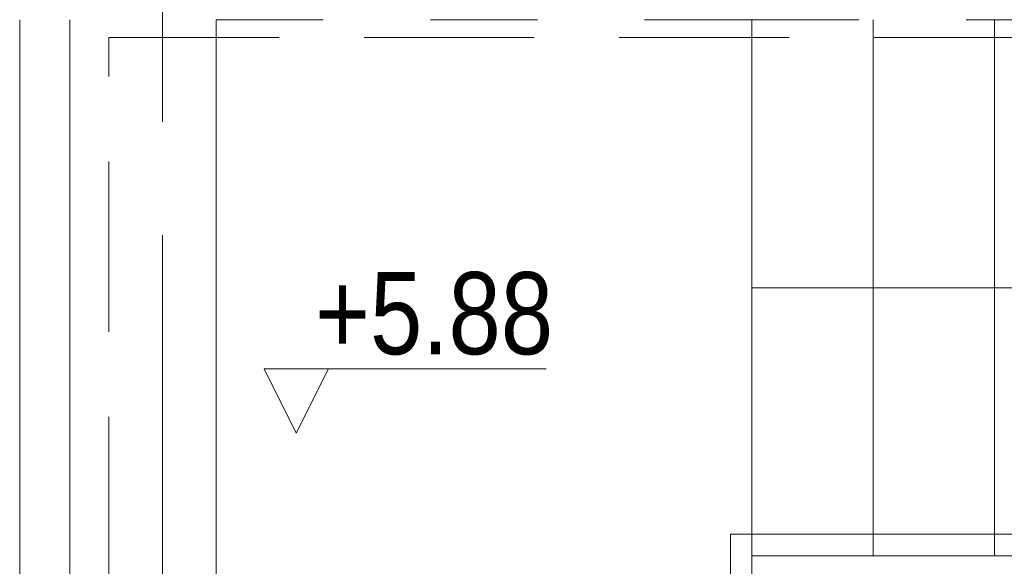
# Model space of a CAD drawing. Header units: centimetres. Extents: x -2424 to 1783, y 5 to 2907.
# Tile 12 of 99: x -1253 to -977, y 1680 to 1833. Entities that reach past the tile are written whole.
import ezdxf

# ---------------------------------------------------------------- set-up
doc = ezdxf.new("R2010")
doc.units = ezdxf.units.CM
for name, pattern in [('Dash', [60, 30, -30]), ('Hidden', [71.4375, 47.625, -23.8125]), ('Oś', [222.25, 127, -31.75, 31.75, -31.75])]:
    doc.linetypes.add(name, pattern=pattern)
for name, color, linetype, lineweight in [('A-DETL', 90, 'Continuous', 9), ('A-DETL-THIN', 151, 'Continuous', 9), ('A-WALL', 113, 'Continuous', 13), ('G-ANNO-DIMS', 111, 'Continuous', 13), ('S-GRID', 1, 'Continuous', 13), ('S-STRS', 31, 'Continuous', 13), ('S-STRS-MBND', 31, 'Continuous', 13)]:
    doc.layers.add(name, color=color, linetype=linetype, lineweight=lineweight)
doc.styles.add('Arial Narrow_5', font='ARIALN.TTF', dxfattribs={"height": 23})

msp = doc.modelspace()

# ---------------------------------------------------------------- linework, layer by layer
at = {"layer": 'A-DETL', "color": 251, "linetype": 'Hidden', "lineweight": 9}
for p, q in [((-1227.62, 1828.33), (-576.62, 1828.33)), ((-1227.62, 1388.83), (-1227.62, 1828.33))]:
    msp.add_line(p, q, dxfattribs=at)
at = {"layer": 'A-DETL-THIN', "color": 251, "lineweight": 9}
for p, q in [((-1047.62, 1758.33), (-741.62, 1758.33)), ((-1053.62, 1527.33), (-1053.62, 1689.33)), ((-1053.62, 1689.33), (-735.62, 1689.33)), ((-1047.62, 1683.33), (-741.62, 1683.33)), ((-1047.62, 1533.33), (-1047.62, 1683.33))]:
    msp.add_line(p, q, dxfattribs=at)
at = {"layer": 'A-WALL', "color": 251, "lineweight": 9}
for p, q in [((-1252.62, 1833.33), (-1252.62, 1663.33)), ((-1238.62, 1663.33), (-1238.62, 1833.33))]:
    msp.add_line(p, q, dxfattribs=at)
at = {"layer": 'G-ANNO-DIMS', "color": 251, "lineweight": 9}
for p, q in [((-1175.16, 1717.59), (-1184.16, 1735.59)), ((-1184.16, 1735.59), (-1105.24, 1735.59)), ((-1175.16, 1717.59), (-1166.16, 1735.59))]:
    msp.add_line(p, q, dxfattribs=at)
at = {"layer": 'S-GRID', "color": 251, "linetype": 'Oś', "lineweight": 9}
msp.add_line((-1212.62, 2884.27), (-1212.62, 27.13), dxfattribs=at)
at = {"layer": 'S-STRS', "color": 251, "lineweight": 9}
for p, q in [((-1197.62, 1833.33), (-1197.62, 1676.33)), ((-1047.62, 1833.33), (-1047.62, 1683.33)), ((-1047.62, 1833.33), (-1047.62, 1683.33)), ((-1013.62, 1833.33), (-1013.62, 1683.33)), ((-1013.62, 1833.33), (-1013.62, 1683.33)), ((-979.62, 1833.33), (-979.62, 1683.33)), ((-979.62, 1833.33), (-979.62, 1683.33)), ((-1047.62, 1676.33), (-1047.62, 1683.33)), ((-1047.62, 1683.33), (-1013.62, 1683.33)), ((-1013.62, 1683.33), (-979.62, 1683.33)), ((-979.62, 1683.33), (-945.62, 1683.33))]:
    msp.add_line(p, q, dxfattribs=at)
at = {"layer": 'S-STRS-MBND', "color": 251, "linetype": 'Dash', "lineweight": 9}
for p, q in [((-1197.62, 1833.33), (-1197.62, 1676.33)), ((-1047.62, 1833.33), (-1197.62, 1833.33)), ((-1047.62, 1833.33), (-1047.62, 1683.33)), ((-1047.62, 1833.33), (-741.62, 1833.33)), ((-1047.62, 1833.33), (-1047.62, 1683.33)), ((-1013.62, 1833.33), (-1013.62, 1683.33)), ((-1013.62, 1833.33), (-1013.62, 1683.33)), ((-979.62, 1833.33), (-979.62, 1683.33)), ((-979.62, 1833.33), (-979.62, 1683.33)), ((-1047.62, 1676.33), (-1047.62, 1683.33)), ((-1047.62, 1683.33), (-741.62, 1683.33))]:
    msp.add_line(p, q, dxfattribs=at)

# ---------------------------------------------------------------- texts
at = {"layer": 'G-ANNO-DIMS', "color": 251, "lineweight": 9, "style": 'Arial Narrow_5'}
msp.add_text('+5.88', height=23, dxfattribs=at).set_placement((-1169.91, 1739.69))

doc.saveas('drawing.dxf')
